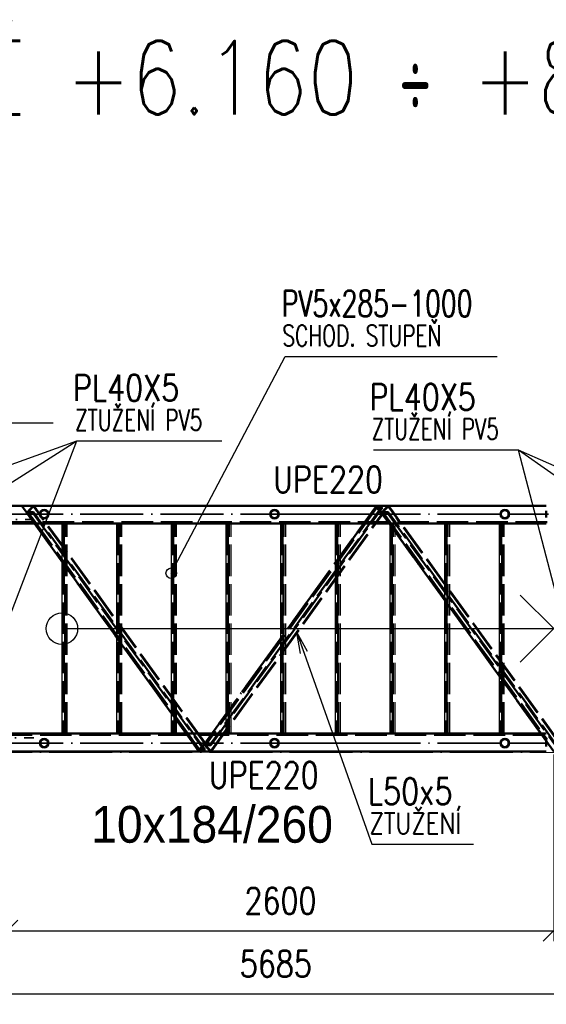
# Paper-space layout 'Layout1' of a CAD drawing. Extents: x -2 to 1033, y -36 to 596.
# Tile 54 of 89: x 371 to 421, y 369 to 463. Entities that reach past the tile are written whole.
import ezdxf

# ---------------------------------------------------------------- set-up
doc = ezdxf.new("R2010")
doc.units = 0
for name, pattern in [('ACAD_ISO02W100', [15, 12, -3]), ('ACAD_ISO04W100', [30.5, 24, -3, 0.5, -3]), ('HP_01_CER_B', [8, 5, -1, 1, -1])]:
    doc.linetypes.add(name, pattern=pattern)
doc.layers.get('0').update_dxf_attribs({"linetype": 'CONTINUOUS'})
doc.layers.get('DEFPOINTS').update_dxf_attribs({"color": 132, "linetype": 'CONTINUOUS'})
for name, color, linetype, lineweight in [('SS_1.ET-HALA_TaO-RASTR', 7, 'HP_01_CER_B', 13), ('SS_2.ET-HALA_TaO-SCHODISTE', 180, 'CONTINUOUS', 50), ('SS_2.ET-HALA_TaO-SCHODISTE-PLECH', 70, 'CONTINUOUS', 25), ('SS_2.ET-HALA_TaO-SCHODISTE-PLECH-VYZTUHA', 120, 'CONTINUOUS', 50), ('SS_2.ET-HALA_TaO-SCHODISTE-ZABRADLI', 31, 'CONTINUOUS', 35), ('SS_2.ET-HALA_TaO-SCHODISTE-ZTUZENI', 234, 'CONTINUOUS', 50), ('SS_KOTY', 3, 'CONTINUOUS', 25), ('SS_NADPIS_7', 6, 'CONTINUOUS', 70), ('SS_POPIS_PROFILU', 13, 'CONTINUOUS', 25), ('SS_SRAFY', 8, 'CONTINUOUS', 18), ('SS_TEXT35', 2, 'CONTINUOUS', 35)]:
    doc.layers.add(name, color=color, linetype=linetype, lineweight=lineweight)
doc.styles.add('ARIAL', font='arial.ttf')
doc.styles.add('ROMANS', font='romans.shx', dxfattribs={"width": 0.8})
doc.styles.add('romans.shx', font='romans.shx', dxfattribs={"height": 5})
doc.dimstyles.new('A-1_(2.5)_50AS', dxfattribs={"dimtxt": 2.5, "dimasz": 2, "dimexe": 1, "dimexo": 2, "dimgap": 0, "dimtad": 0, "dimdec": 1, "dimlfac": 50, "dimrnd": 1, "dimtxsty": 'ROMANS', "dimblk1": 'OBLIQUE', "dimblk2": 'OBLIQUE', "dimsah": 1, "dimcen": 2, "dimclrd": 256, "dimclre": 256, "dimclrt": 256, "dimadec": 1, "dimazin": 2, "dimtfac": 0.714286, "dimtdec": 1, "dimtmove": 0, "dimatfit": 3, "dimldrblk": 'OPEN', "dimfxl": 1, "dimtvp": 1.142857, "dimtfill": 1, "dimtolj": 1, "dimlwd": -1, "dimlwe": -1, "dimarcsym": 0})
pattern_1 = [(45, (452.28677, 384.79326), (-0.04490128, 0.04490128), [])]

# ---------------------------------------------------------------- blocks, each defined once
blk = doc.blocks.new('*U63')
at = {"color": 0, "linetype": 'ByBlock', "ltscale": 0.2}
blk.add_lwpolyline([(0, 0), (0, 31.2), (-2.121, 29.079), (0, 31.2), (2.121, 29.079)], dxfattribs=at)
blk.add_circle((0, 0), 1, dxfattribs=at)
blk = doc.blocks.new('_Oblique')
at = {"color": 0, "linetype": 'ByBlock', "lineweight": -2}
blk.add_line((-0.5, -0.5), (0.5, 0.5), dxfattribs=at)
blk = doc.blocks.new('*D64')
at = {"layer": 'DEFPOINTS', "color": 0, "transparency": 16777216}
for p in [(369.887, 394.593, -7871.8), (421.887, 394.593, -7835), (421.887, 375.809)]:
    blk.add_point(p, dxfattribs=at)
at = {"layer": 'SS_KOTY', "transparency": 16777216}
for p, q in [((369.887, 392.593), (369.887, 374.809)), ((421.887, 392.593), (421.887, 374.809)), ((369.887, 375.809), (421.887, 375.809))]:
    blk.add_line(p, q, dxfattribs=at)
at = {"layer": 'SS_KOTY', "transparency": 16777216, "xscale": 2, "yscale": 2, "zscale": 2, "rotation": 180}
blk.add_blockref('_Oblique', (369.887, 375.809), dxfattribs=at)
at = {"layer": 'SS_KOTY', "transparency": 16777216, "xscale": 2, "yscale": 2, "zscale": 2}
blk.add_blockref('_Oblique', (421.887, 375.809), dxfattribs=at)
at = {"layer": 'SS_KOTY', "transparency": 16777216, "insert": (395.887, 378.666), "char_height": 2.5, "attachment_point": 5, "style": 'ROMANS', "bg_fill": 3, "box_fill_scale": 1.1, "bg_fill_color": 256, "bg_fill_true_color": 13158600, "bg_fill_transparency": 0}
blk.add_mtext('\\A1;2600', dxfattribs=at)
blk = doc.blocks.new('_OPEN')
at = {"color": 0, "linetype": 'ByBlock'}
for p, q in [((-1, 0.167), (0, 0)), ((0, 0), (-1, -0.167)), ((0, 0), (-1, 0))]:
    blk.add_line(p, q, dxfattribs=at)
blk = doc.blocks.new('*D65')
at = {"layer": 'DEFPOINTS', "color": 0, "transparency": 16777216}
for p in [(421.887, 394.593, -7835), (452.287, 384.793, -7836.62), (452.287, 375.809)]:
    blk.add_point(p, dxfattribs=at)
at = {"layer": 'SS_KOTY', "transparency": 16777216}
for p, q in [((421.887, 392.593), (421.887, 374.809)), ((452.287, 382.793), (452.287, 374.809)), ((421.887, 375.809), (452.287, 375.809))]:
    blk.add_line(p, q, dxfattribs=at)
at = {"layer": 'SS_KOTY', "transparency": 16777216, "xscale": 2, "yscale": 2, "zscale": 2, "rotation": 180}
blk.add_blockref('_Oblique', (421.887, 375.809), dxfattribs=at)
at = {"layer": 'SS_KOTY', "transparency": 16777216, "xscale": 2, "yscale": 2, "zscale": 2}
blk.add_blockref('_Oblique', (452.287, 375.809), dxfattribs=at)
at = {"layer": 'SS_KOTY', "transparency": 16777216, "insert": (437.087, 378.666), "char_height": 2.5, "attachment_point": 5, "style": 'ROMANS', "bg_fill": 3, "box_fill_scale": 1.1, "bg_fill_color": 256, "bg_fill_true_color": 13158600, "bg_fill_transparency": 0}
blk.add_mtext('\\A1;1520', dxfattribs=at)
blk = doc.blocks.new('*D67')
at = {"layer": 'DEFPOINTS', "color": 0, "transparency": 16777216}
for p in [(338.587, 394.393, -7874.2), (452.287, 391.593, -7835), (452.287, 369.809)]:
    blk.add_point(p, dxfattribs=at)
at = {"layer": 'SS_KOTY', "transparency": 16777216}
for p, q in [((338.587, 392.393), (338.587, 368.809)), ((452.287, 389.593), (452.287, 368.809)), ((338.587, 369.809), (452.287, 369.809))]:
    blk.add_line(p, q, dxfattribs=at)
at = {"layer": 'SS_KOTY', "transparency": 16777216, "xscale": 2, "yscale": 2, "zscale": 2, "rotation": 180}
blk.add_blockref('_Oblique', (338.587, 369.809), dxfattribs=at)
at = {"layer": 'SS_KOTY', "transparency": 16777216, "xscale": 2, "yscale": 2, "zscale": 2}
blk.add_blockref('_Oblique', (452.287, 369.809), dxfattribs=at)
at = {"layer": 'SS_KOTY', "transparency": 16777216, "insert": (395.437, 372.666), "char_height": 2.5, "attachment_point": 5, "style": 'ROMANS', "bg_fill": 3, "box_fill_scale": 1.1, "bg_fill_color": 256, "bg_fill_true_color": 13158600, "bg_fill_transparency": 0}
blk.add_mtext('\\A1;5685', dxfattribs=at)

psp = doc.layouts.get("Layout1")

# ---------------------------------------------------------------- hatches: boundary and pattern name
at = {"layer": 'SS_SRAFY'}
h = psp.add_hatch(dxfattribs=at)
h.set_pattern_fill('ANSI31', color=5, scale=0.02, style=0)
h.set_pattern_definition(pattern_1)
h.paths.add_polyline_path([(417.2402, 415.9383, 1), (417.2402, 415.0483, 1)], flags=0)
h.paths.add_polyline_path([(417.2402, 415.8383, 1), (417.2402, 415.1483, 1)], flags=0)

# ---------------------------------------------------------------- linework, layer by layer
at = {"layer": 'SS_2.ET-HALA_TaO-SCHODISTE', "color": 1, "linetype": 'Continuous', "ltscale": 0.25}
for p, q in [((421.1802, 416.2933), (369.1803, 416.2933)), ((369.1803, 414.5933), (421.1802, 414.5933))]:
    psp.add_line(p, q, dxfattribs=at)
at = {"layer": 'SS_2.ET-HALA_TaO-SCHODISTE', "color": 3, "linetype": 'ACAD_ISO02W100', "ltscale": 0.25}
for p, q in [((421.1802, 415.1733), (421.1802, 415.8133)), ((421.2566, 414.7233), (369.2566, 414.7233))]:
    psp.add_line(p, q, dxfattribs=at)
at = {"layer": 'SS_2.ET-HALA_TaO-SCHODISTE', "color": 7, "linetype": 'ACAD_ISO04W100', "ltscale": 0.25}
psp.add_line((369.3216, 414.5933), (421.3216, 414.5933), dxfattribs=at)
at = {"layer": 'SS_2.ET-HALA_TaO-SCHODISTE-ZABRADLI', "color": 7, "linetype": 'ACAD_ISO04W100', "ltscale": 0.25}
for p, q in [((369.206, 415.4933), (408.4629, 415.4933)), ((395.5817, 415.4933), (416.98, 415.4933)), ((417.5004, 415.4933), (421.4046, 415.4933)), ((341.0868, 414.9883), (372.4302, 414.9883))]:
    psp.add_line(p, q, dxfattribs=at)
at = {"layer": 'SS_2.ET-HALA_TaO-SCHODISTE-ZABRADLI', "color": 3, "linetype": 'ACAD_ISO02W100', "ltscale": 0.25}
for p, q in [((372.9918, 415.6636), (372.9579, 415.4933)), ((372.9579, 415.4933), (372.9918, 415.323)), ((373.0882, 415.8079), (372.9918, 415.6636)), ((373.0579, 415.4933), (373.0842, 415.6253)), ((373.0842, 415.3612), (373.0579, 415.4933)), ((373.0842, 415.6253), (373.159, 415.7372)), ((373.0882, 415.8079), (373.2326, 415.9044)), ((373.159, 415.7372), (373.2709, 415.812)), ((373.4029, 415.9383), (373.2326, 415.9044)), ((373.2709, 415.812), (373.4029, 415.8383)), ((373.5732, 415.9044), (373.4029, 415.9383)), ((373.4029, 415.8383), (373.5349, 415.812)), ((373.5349, 415.812), (373.6469, 415.7372)), ((373.6093, 415.8803), (373.5732, 415.9044)), ((373.5732, 415.9044), (373.7176, 415.8079)), ((373.6469, 415.7372), (373.7216, 415.6253)), ((373.814, 415.6636), (373.7176, 415.8079)), ((373.7216, 415.6253), (373.7479, 415.4933)), ((373.7479, 415.4933), (373.7216, 415.3612)), ((373.8479, 415.4933), (373.814, 415.6636)), ((373.814, 415.323), (373.8479, 415.4933)), ((394.9104, 415.6636), (394.8766, 415.4933)), ((394.8766, 415.4933), (394.9104, 415.323)), ((395.0069, 415.8079), (394.9104, 415.6636)), ((394.9766, 415.4933), (395.0028, 415.6253)), ((395.0028, 415.3612), (394.9766, 415.4933)), ((395.0028, 415.6253), (395.0776, 415.7372)), ((395.0069, 415.8079), (395.1513, 415.9044)), ((395.0776, 415.7372), (395.1895, 415.812)), ((395.3216, 415.9383), (395.1513, 415.9044)), ((395.1895, 415.812), (395.3216, 415.8383)), ((395.4918, 415.9044), (395.3216, 415.9383)), ((395.3216, 415.8383), (395.4536, 415.812)), ((395.4536, 415.812), (395.5655, 415.7372)), ((395.4918, 415.9044), (395.6362, 415.8079)), ((395.5655, 415.7372), (395.6403, 415.6253)), ((395.7327, 415.6636), (395.6362, 415.8079)), ((395.6403, 415.6253), (395.6666, 415.4933)), ((395.6666, 415.4933), (395.6403, 415.3612)), ((395.7666, 415.4933), (395.7327, 415.6636)), ((395.7327, 415.323), (395.7666, 415.4933)), ((416.7952, 415.4933), (416.8291, 415.6636)), ((416.8291, 415.323), (416.7952, 415.4933)), ((416.8291, 415.6636), (416.9255, 415.8079)), ((416.9215, 415.6253), (416.8952, 415.4933)), ((416.8952, 415.4933), (416.9215, 415.3612)), ((416.9962, 415.7372), (416.9215, 415.6253)), ((416.9255, 415.8079), (417.0699, 415.9044)), ((417.1082, 415.812), (416.9962, 415.7372)), ((417.0699, 415.9044), (417.2402, 415.9383)), ((417.2402, 415.8383), (417.1082, 415.812)), ((417.2402, 415.9383), (417.4105, 415.9044)), ((417.3722, 415.812), (417.2402, 415.8383)), ((417.4841, 415.7372), (417.3722, 415.812)), ((417.4105, 415.9044), (417.5549, 415.8079)), ((417.5589, 415.6253), (417.4841, 415.7372)), ((417.5549, 415.8079), (417.6513, 415.6636)), ((417.5852, 415.4933), (417.5589, 415.6253)), ((417.5589, 415.3612), (417.5852, 415.4933)), ((417.6513, 415.6636), (417.6852, 415.4933)), ((417.6852, 415.4933), (417.6513, 415.323)), ((372.9918, 415.323), (373.0882, 415.1786)), ((373.159, 415.2493), (373.0842, 415.3612)), ((373.2326, 415.0821), (373.0882, 415.1786)), ((373.2709, 415.1745), (373.159, 415.2493)), ((373.2326, 415.0821), (373.4029, 415.0483)), ((373.4029, 415.1483), (373.2709, 415.1745)), ((373.5349, 415.1745), (373.4029, 415.1483)), ((373.4029, 415.0483), (373.5732, 415.0821)), ((373.6469, 415.2493), (373.5349, 415.1745)), ((373.7176, 415.1786), (373.5732, 415.0821)), ((373.7216, 415.3612), (373.6469, 415.2493)), ((373.7176, 415.1786), (373.814, 415.323)), ((394.9104, 415.323), (395.0069, 415.1786)), ((395.0776, 415.2493), (395.0028, 415.3612)), ((395.1513, 415.0821), (395.0069, 415.1786)), ((395.1895, 415.1745), (395.0776, 415.2493)), ((395.1151, 415.1063), (395.1513, 415.0821)), ((395.1513, 415.0821), (395.3216, 415.0483)), ((395.3216, 415.1483), (395.1895, 415.1745)), ((395.4536, 415.1745), (395.3216, 415.1483)), ((395.3216, 415.0483), (395.4918, 415.0821)), ((395.5655, 415.2493), (395.4536, 415.1745)), ((395.6362, 415.1786), (395.4918, 415.0821)), ((395.6403, 415.3612), (395.5655, 415.2493)), ((395.6362, 415.1786), (395.7327, 415.323)), ((416.9255, 415.1786), (416.8291, 415.323)), ((416.9215, 415.3612), (416.9962, 415.2493)), ((417.0699, 415.0821), (416.9255, 415.1786)), ((416.9962, 415.2493), (417.1082, 415.1745)), ((417.2402, 415.0483), (417.0699, 415.0821)), ((417.1082, 415.1745), (417.2402, 415.1483)), ((417.2402, 415.1483), (417.3722, 415.1745)), ((417.4105, 415.0821), (417.2402, 415.0483)), ((417.3722, 415.1745), (417.4841, 415.2493)), ((417.5549, 415.1786), (417.4105, 415.0821)), ((417.4841, 415.2493), (417.5589, 415.3612)), ((417.6513, 415.323), (417.5549, 415.1786))]:
    psp.add_line(p, q, dxfattribs=at)
at = {"layer": 'SS_2.ET-HALA_TaO-SCHODISTE-ZABRADLI', "color": 1, "linetype": 'Continuous', "ltscale": 0.25}
for radius in [0.445, 0.345]:
    psp.add_circle((417.2402, 415.4933), radius, dxfattribs=at)
at = {"layer": 'SS_2.ET-HALA_TaO-SCHODISTE-ZTUZENI', "color": 3, "linetype": 'ACAD_ISO02W100', "ltscale": 0.25}
for p, q in [((372.3483, 416.2932), (371.7367, 415.631)), ((371.7367, 415.631), (372.038, 415.2133)), ((372.3143, 415.631), (371.7367, 415.631)), ((372.4061, 416.2932), (371.8556, 415.6973)), ((371.8556, 415.6973), (372.2047, 415.2133)), ((372.3755, 415.6973), (371.8556, 415.6973)), ((372.3755, 415.6973), (372.3143, 415.631)), ((372.6044, 415.9383), (372.3483, 416.2932)), ((372.7246, 415.2133), (372.3755, 415.6973)), ((372.6622, 415.9383), (372.4061, 416.2932)), ((372.6462, 415.8803), (372.6044, 415.9383)), ((372.6946, 415.8133), (372.6462, 415.8803)), ((372.704, 415.8803), (372.6622, 415.9383)), ((372.7234, 415.7733), (372.6946, 415.8133)), ((372.7523, 415.8133), (372.704, 415.8803)), ((372.9579, 415.4482), (372.7234, 415.7733)), ((372.7812, 415.7733), (372.7523, 415.8133)), ((372.9579, 415.5283), (372.7812, 415.7733)), ((372.9634, 415.5207), (372.9579, 415.5283)), ((373.1564, 415.2532), (372.9634, 415.5207)), ((405.5594, 415.531), (404.9478, 416.1932)), ((405.5254, 416.1932), (404.9478, 416.1932)), ((405.3565, 415.8133), (405.0667, 416.127)), ((405.5866, 416.127), (405.0667, 416.127)), ((405.3934, 415.7733), (405.3565, 415.8133)), ((405.6172, 415.531), (405.3934, 415.7733)), ((406.1093, 416.2932), (405.4976, 415.631)), ((405.4976, 415.631), (405.799, 415.2133)), ((406.0753, 415.631), (405.4976, 415.631)), ((405.5866, 416.127), (405.5254, 416.1932)), ((405.6172, 415.531), (405.5594, 415.531)), ((406.1671, 416.2932), (405.6166, 415.6973)), ((406.1365, 415.6973), (405.6166, 415.6973)), ((406.1365, 415.6973), (406.0753, 415.631)), ((406.3654, 415.9383), (406.1093, 416.2932)), ((406.5133, 415.8133), (406.1671, 416.2932)), ((406.4072, 415.8803), (406.3654, 415.9383)), ((406.4555, 415.8133), (406.4072, 415.8803)), ((406.4844, 415.7733), (406.4555, 415.8133)), ((406.9172, 415.1733), (406.4844, 415.7733)), ((406.5422, 415.7733), (406.5133, 415.8133)), ((372.038, 415.2133), (372.0669, 415.1733)), ((372.0669, 415.1733), (372.1152, 415.1063)), ((372.1152, 415.1063), (372.1571, 415.0483)), ((372.2047, 415.2133), (372.2336, 415.1733)), ((372.2336, 415.1733), (372.2819, 415.1063)), ((372.2819, 415.1063), (372.3238, 415.0483)), ((372.3238, 415.0483), (372.4103, 414.9283)), ((372.7535, 415.1733), (372.7246, 415.2133)), ((372.8018, 415.1063), (372.7535, 415.1733)), ((372.8437, 415.0483), (372.8018, 415.1063)), ((372.9703, 415.4311), (372.9579, 415.4482)), ((373.2046, 415.1063), (372.9703, 415.4311)), ((373.1594, 415.249), (373.1564, 415.2532)), ((373.2624, 415.1063), (373.1594, 415.249)), ((373.2121, 415.0958), (373.2046, 415.1063)), ((373.2464, 415.0483), (373.2121, 415.0958)), ((373.2877, 415.0712), (373.2624, 415.1063)), ((373.3042, 415.0483), (373.2877, 415.0712)), ((405.799, 415.2133), (405.8279, 415.1733))]:
    psp.add_line(p, q, dxfattribs=at)
at = {"layer": 'SS_POPIS_PROFILU', "color": 0, "linetype": 'ByBlock'}
for p, q in [((397.8033, 402.2153, -7857.4052), (397.4519, 404.2122, -7857.4052)), ((397.4519, 404.2122, -7857.4052), (398.432, 402.4372, -7857.4052)), ((397.4519, 404.2122, -7857.4052), (398.1177, 402.3262, -7857.4052))]:
    psp.add_line(p, q, dxfattribs=at)
at = {"layer": 'SS_POPIS_PROFILU', "color": 13}
for points in [[(385.4868, 409.8692), (396.3341, 430.5107), (416.5008, 430.5107)], [(359.5571, 414.5933), (363.1201, 424.2026), (374.2535, 424.2026)], [(341.2868, 409.7933), (376.5182, 422.4769), (390.3182, 422.4769)], [(355.4868, 409.0842), (376.5182, 422.4769), (390.3182, 422.4769)], [(369.6868, 404.5933), (376.5182, 422.4769), (390.3182, 422.4769)], [(450.2868, 407.6155), (418.5297, 421.6021), (404.7297, 421.6021)], [(422.0868, 407.9852), (418.5297, 421.6021), (404.7297, 421.6021)], [(436.9868, 408.6227), (418.5297, 421.6021), (404.7297, 421.6021)]]:
    psp.add_lwpolyline(points, dxfattribs=at)
at = {"layer": 'SS_POPIS_PROFILU', "color": 0, "linetype": 'ByBlock', "lineweight": -2}
psp.add_circle((385.4868, 409.8692, -7860.76), 0.5, dxfattribs=at)

# ---------------------------------------------------------------- block references
at = {"layer": 'SS_2.ET-HALA_TaO-SCHODISTE-PLECH', "color": 7, "ltscale": 0.25, "xscale": 1.5, "yscale": 1.5, "zscale": 1.5, "rotation": 270}
psp.add_blockref('*U63', (375.0868, 404.5933, -7868.12), dxfattribs=at)

# ---------------------------------------------------------------- texts
at = {"layer": 'SS_NADPIS_7', "color": 6, "style": 'romans.shx', "width": 0.8}
psp.add_text('SCHODIŠTĚ +6.160 ÷ +8.000 m', height=7, dxfattribs=at).set_placement((331.0376, 453.5795))
at = {"layer": 'SS_POPIS_PROFILU', "color": 13, "style": 'romans.shx'}
for s, height, width, p in [('PV5x285-1000', 2.5, 0.7, (396.0042, 434.3107)), ('SCHOD. STUPEŇ', 2, 0.7, (396.0702, 431.5107)), ('PL40X5', 2.5, 0.8, (376.141, 426.2769)), ('PL40X5', 2.5, 0.8, (376.141, 426.2769)), ('PL40X5', 2.5, 0.8, (376.141, 426.2769)), ('PL40X5', 2.5, 0.8, (404.3526, 425.4021)), ('PL40X5', 2.5, 0.8, (404.3526, 425.4021)), ('PL40X5', 2.5, 0.8, (404.3526, 425.4021)), ('ZTUŽENÍ PV5', 2, 0.7, (376.3333, 423.4769)), ('ZTUŽENÍ PV5', 2, 0.7, (376.3333, 423.4769)), ('ZTUŽENÍ PV5', 2, 0.7, (376.3333, 423.4769)), ('ZTUŽENÍ PV5', 2, 0.7, (404.5448, 422.6021)), ('ZTUŽENÍ PV5', 2, 0.7, (404.5448, 422.6021)), ('ZTUŽENÍ PV5', 2, 0.7, (404.5448, 422.6021)), ('UPE220', 2.5, 0.8, (395.1832, 417.5503))]:
    psp.add_text(s, height=height, dxfattribs=dict(at, width=width)).set_placement(p)

# ---------------------------------------------------------------- dimensions: what is measured, and where the dimension line sits
at = {"layer": 'SS_KOTY'}
dim = psp.add_linear_dim(base=(421.8868, 375.8087), p1=(369.8868, 394.5933, -7871.8), p2=(421.8868, 394.5933, -7835), dimstyle='A-1_(2.5)_50AS', dxfattribs=at)
dim.commit()
dim.dimension.update_dxf_attribs({"geometry": '*D64', "text_midpoint": (395.8868, 378.6658)})

# ---------------------------------------------------------------- next in the draw order: dimensions: what is measured, and where the dimension line sits
dim = psp.add_linear_dim(base=(452.2868, 375.8087), p1=(421.8868, 394.5933, -7835), p2=(452.2868, 384.7933, -7836.62), dimstyle='A-1_(2.5)_50AS', override={"dimtmove": 1}, dxfattribs=at)
dim.commit()
dim.dimension.update_dxf_attribs({"geometry": '*D65', "text_midpoint": (437.0868, 378.6658)})

# ---------------------------------------------------------------- next in the draw order: dimensions: what is measured, and where the dimension line sits
dim = psp.add_linear_dim(base=(452.2868, 369.8087), p1=(338.5868, 394.3933, -7874.2), p2=(452.2868, 391.5933, -7835), dimstyle='A-1_(2.5)_50AS', dxfattribs=at)
dim.commit()
dim.dimension.update_dxf_attribs({"geometry": '*D67', "text_midpoint": (395.4368, 372.6658)})

# ---------------------------------------------------------------- next in the draw order: hatches: boundary and pattern name
at = {"layer": 'SS_SRAFY'}
h = psp.add_hatch(dxfattribs=at)
h.set_pattern_fill('ANSI31', color=5, scale=0.02, style=0)
h.set_pattern_definition(pattern_1)
h.paths.add_polyline_path([(417.2402, 394.1383, 1), (417.2402, 393.2483, 1)], flags=0)
h.paths.add_polyline_path([(417.2402, 394.0383, 1), (417.2402, 393.3483, 1)], flags=0)

# ---------------------------------------------------------------- next in the draw order: linework, layer by layer
at = {"layer": 'SS_1.ET-HALA_TaO-RASTR', "linetype": 'ACAD_ISO04W100', "ltscale": 0.25}
psp.add_line((320.4965, 392.7933), (474.1595, 392.7933), dxfattribs=at)
at = {"layer": 'SS_2.ET-HALA_TaO-SCHODISTE', "color": 1, "linetype": 'Continuous', "ltscale": 0.25}
for p, q in [((421.1802, 394.5933), (369.1803, 394.5933)), ((369.1803, 392.8933), (421.1802, 392.8933))]:
    psp.add_line(p, q, dxfattribs=at)
at = {"layer": 'SS_2.ET-HALA_TaO-SCHODISTE', "color": 3, "linetype": 'ACAD_ISO02W100', "ltscale": 0.25}
for p, q in [((369.2566, 394.4633), (421.2566, 394.4633)), ((421.1802, 393.3733), (421.1802, 394.0133))]:
    psp.add_line(p, q, dxfattribs=at)
at = {"layer": 'SS_2.ET-HALA_TaO-SCHODISTE', "color": 7, "linetype": 'ACAD_ISO04W100', "ltscale": 0.25}
psp.add_line((369.3216, 394.5933), (421.3216, 394.5933), dxfattribs=at)
at = {"layer": 'SS_2.ET-HALA_TaO-SCHODISTE-PLECH', "color": 1, "linetype": 'Continuous', "ltscale": 0.25}
for p, q in [((375.0868, 414.5933), (375.0868, 394.5933)), ((380.2868, 414.5933), (380.2868, 394.5933)), ((385.4868, 414.5933), (385.4868, 394.5933)), ((390.6868, 414.5933), (390.6868, 394.5933)), ((395.8868, 414.5933), (395.8868, 394.5933)), ((401.0868, 414.5933), (401.0868, 394.5933)), ((406.2868, 414.5933), (406.2868, 394.5933)), ((411.4868, 414.5933), (411.4868, 394.5933)), ((416.6868, 414.5933), (416.6868, 394.5933))]:
    psp.add_line(p, q, dxfattribs=at)
at = {"layer": 'SS_2.ET-HALA_TaO-SCHODISTE-PLECH', "color": 3, "linetype": 'ACAD_ISO02W100', "ltscale": 0.25}
for p, q in [((375.5868, 394.5933), (375.5868, 414.5933)), ((380.7868, 394.5933), (380.7868, 414.5933)), ((385.9868, 394.5933), (385.9868, 414.5933)), ((391.1868, 394.5933), (391.1868, 414.5933)), ((396.3868, 394.5933), (396.3868, 414.5933)), ((401.5868, 394.5933), (401.5868, 414.5933)), ((406.7868, 394.5933), (406.7868, 414.5933)), ((411.9868, 394.5933), (411.9868, 414.5933)), ((417.1868, 394.5933), (417.1868, 414.5933))]:
    psp.add_line(p, q, dxfattribs=at)
at = {"layer": 'SS_2.ET-HALA_TaO-SCHODISTE-PLECH-VYZTUHA', "color": 3, "linetype": 'ACAD_ISO02W100', "ltscale": 0.25}
for p, q in [((375.2868, 414.5933), (375.2868, 394.5933)), ((375.3868, 394.5933), (375.3868, 414.5933)), ((380.4868, 414.5933), (380.4868, 394.5933)), ((380.5868, 394.5933), (380.5868, 414.5933)), ((385.6868, 414.5933), (385.6868, 394.5933)), ((385.7868, 394.5933), (385.7868, 414.5933)), ((390.8868, 414.5933), (390.8868, 394.5933)), ((390.9868, 394.5933), (390.9868, 414.5933)), ((396.0868, 414.5933), (396.0868, 394.5933)), ((396.1868, 394.5933), (396.1868, 414.5933)), ((401.2868, 414.5933), (401.2868, 394.5933)), ((401.3868, 394.5933), (401.3868, 414.5933)), ((406.4868, 414.5933), (406.4868, 394.5933)), ((406.5868, 394.5933), (406.5868, 414.5933)), ((411.6868, 414.5933), (411.6868, 394.5933)), ((411.7868, 394.5933), (411.7868, 414.5933)), ((416.8868, 414.5933), (416.8868, 394.5933)), ((416.9868, 394.5933), (416.9868, 414.5933))]:
    psp.add_line(p, q, dxfattribs=at)
at = {"layer": 'SS_2.ET-HALA_TaO-SCHODISTE-ZABRADLI', "color": 7, "linetype": 'ACAD_ISO04W100', "ltscale": 0.25}
for p, q in [((340.9868, 394.1983), (372.4302, 394.1983)), ((369.206, 393.6933), (408.4629, 393.6933)), ((395.5817, 393.6933), (416.98, 393.6933)), ((417.5004, 393.6933), (421.4046, 393.6933))]:
    psp.add_line(p, q, dxfattribs=at)
at = {"layer": 'SS_2.ET-HALA_TaO-SCHODISTE-ZABRADLI', "color": 3, "linetype": 'ACAD_ISO02W100', "ltscale": 0.25}
for p, q in [((373.0882, 394.0079), (372.9918, 393.8636)), ((373.0842, 393.8253), (373.159, 393.9372)), ((373.0882, 394.0079), (373.2326, 394.1044)), ((373.159, 393.9372), (373.2709, 394.012)), ((373.4029, 394.1383), (373.2326, 394.1044)), ((373.2709, 394.012), (373.4029, 394.0383)), ((373.5732, 394.1044), (373.4029, 394.1383)), ((373.4029, 394.0383), (373.5349, 394.012)), ((373.5349, 394.012), (373.6469, 393.9372)), ((373.5732, 394.1044), (373.7176, 394.0079)), ((373.6469, 393.9372), (373.7216, 393.8253)), ((373.814, 393.8636), (373.7176, 394.0079)), ((395.0069, 394.0079), (394.9104, 393.8636)), ((395.0028, 393.8253), (395.0776, 393.9372)), ((395.0069, 394.0079), (395.1513, 394.1044)), ((395.0776, 393.9372), (395.1895, 394.012)), ((395.3216, 394.1383), (395.1513, 394.1044)), ((395.1895, 394.012), (395.3216, 394.0383)), ((395.4918, 394.1044), (395.3216, 394.1383)), ((395.3216, 394.0383), (395.4536, 394.012)), ((395.4536, 394.012), (395.5655, 393.9372)), ((395.4918, 394.1044), (395.6362, 394.0079)), ((395.5655, 393.9372), (395.6403, 393.8253)), ((395.7327, 393.8636), (395.6362, 394.0079)), ((416.8291, 393.8636), (416.9255, 394.0079)), ((416.9962, 393.9372), (416.9215, 393.8253)), ((416.9255, 394.0079), (417.0699, 394.1044)), ((417.1082, 394.012), (416.9962, 393.9372)), ((417.0699, 394.1044), (417.2402, 394.1383)), ((417.2402, 394.0383), (417.1082, 394.012)), ((417.2402, 394.1383), (417.4105, 394.1044)), ((417.3722, 394.012), (417.2402, 394.0383)), ((417.4841, 393.9372), (417.3722, 394.012)), ((417.4105, 394.1044), (417.5549, 394.0079)), ((417.5589, 393.8253), (417.4841, 393.9372)), ((417.5549, 394.0079), (417.6513, 393.8636)), ((372.9918, 393.8636), (372.9579, 393.6933)), ((372.9579, 393.6933), (372.9918, 393.523)), ((372.9918, 393.523), (373.0882, 393.3786)), ((373.0579, 393.6933), (373.0842, 393.8253)), ((373.0842, 393.5612), (373.0579, 393.6933)), ((373.159, 393.4493), (373.0842, 393.5612)), ((373.2326, 393.2821), (373.0882, 393.3786)), ((373.2709, 393.3745), (373.159, 393.4493)), ((373.2326, 393.2821), (373.4029, 393.2483)), ((373.4029, 393.3483), (373.2709, 393.3745)), ((373.5349, 393.3745), (373.4029, 393.3483)), ((373.4029, 393.2483), (373.5732, 393.2821)), ((373.6469, 393.4493), (373.5349, 393.3745)), ((373.7176, 393.3786), (373.5732, 393.2821)), ((373.7216, 393.5612), (373.6469, 393.4493)), ((373.7176, 393.3786), (373.814, 393.523)), ((373.7216, 393.8253), (373.7479, 393.6933)), ((373.7479, 393.6933), (373.7216, 393.5612)), ((373.8479, 393.6933), (373.814, 393.8636)), ((373.814, 393.523), (373.8479, 393.6933)), ((394.9104, 393.8636), (394.8766, 393.6933)), ((394.8766, 393.6933), (394.9104, 393.523)), ((394.9104, 393.523), (395.0069, 393.3786)), ((394.9766, 393.6933), (395.0028, 393.8253)), ((395.0028, 393.5612), (394.9766, 393.6933)), ((395.0776, 393.4493), (395.0028, 393.5612)), ((395.1513, 393.2821), (395.0069, 393.3786)), ((395.1895, 393.3745), (395.0776, 393.4493)), ((395.1513, 393.2821), (395.3216, 393.2483)), ((395.3216, 393.3483), (395.1895, 393.3745)), ((395.4536, 393.3745), (395.3216, 393.3483)), ((395.3216, 393.2483), (395.4918, 393.2821)), ((395.5655, 393.4493), (395.4536, 393.3745)), ((395.6362, 393.3786), (395.4918, 393.2821)), ((395.6403, 393.5612), (395.5655, 393.4493)), ((395.6362, 393.3786), (395.7327, 393.523)), ((395.6403, 393.8253), (395.6666, 393.6933)), ((395.6666, 393.6933), (395.6403, 393.5612)), ((395.7666, 393.6933), (395.7327, 393.8636)), ((395.7327, 393.523), (395.7666, 393.6933)), ((416.7952, 393.6933), (416.8291, 393.8636)), ((416.8291, 393.523), (416.7952, 393.6933)), ((416.9255, 393.3786), (416.8291, 393.523)), ((416.9215, 393.8253), (416.8952, 393.6933)), ((416.8952, 393.6933), (416.9215, 393.5612)), ((416.9215, 393.5612), (416.9962, 393.4493)), ((417.0699, 393.2821), (416.9255, 393.3786)), ((416.9962, 393.4493), (417.1082, 393.3745)), ((417.2402, 393.2483), (417.0699, 393.2821)), ((417.1082, 393.3745), (417.2402, 393.3483)), ((417.2402, 393.3483), (417.3722, 393.3745)), ((417.4105, 393.2821), (417.2402, 393.2483)), ((417.3722, 393.3745), (417.4841, 393.4493)), ((417.5549, 393.3786), (417.4105, 393.2821)), ((417.4841, 393.4493), (417.5589, 393.5612)), ((417.6513, 393.523), (417.5549, 393.3786)), ((417.5852, 393.6933), (417.5589, 393.8253)), ((417.5589, 393.5612), (417.5852, 393.6933)), ((417.6513, 393.8636), (417.6852, 393.6933)), ((417.6852, 393.6933), (417.6513, 393.523))]:
    psp.add_line(p, q, dxfattribs=at)
at = {"layer": 'SS_2.ET-HALA_TaO-SCHODISTE-ZABRADLI', "color": 1, "linetype": 'Continuous', "ltscale": 0.25}
for radius in [0.445, 0.345]:
    psp.add_circle((417.2402, 393.6933), radius, dxfattribs=at)
at = {"layer": 'SS_2.ET-HALA_TaO-SCHODISTE-ZTUZENI', "color": 7, "linetype": 'ACAD_ISO04W100', "ltscale": 0.25}
for p, q in [((388.1394, 392.8933), (371.2589, 416.2933)), ((388.1394, 392.8933), (405.0199, 416.2933)), ((421.9004, 392.8933), (405.0199, 416.2933))]:
    psp.add_line(p, q, dxfattribs=at)
at = {"layer": 'SS_2.ET-HALA_TaO-SCHODISTE-ZTUZENI', "color": 3, "linetype": 'ACAD_ISO02W100', "ltscale": 0.25}
for p, q in [((372.3143, 415.631), (388.645, 392.9933)), ((405.0667, 416.127), (388.7361, 393.4893)), ((404.9478, 416.1932), (388.9474, 394.0133)), ((405.5254, 416.1932), (389.1948, 393.5555)), ((389.2288, 392.8933), (405.5594, 415.531)), ((389.256, 393.4893), (405.5866, 416.127)), ((389.2866, 392.8933), (405.6172, 415.531)), ((405.6166, 415.6973), (421.2566, 394.0169)), ((406.0753, 415.631), (422.4781, 392.8933)), ((422.5392, 392.9595), (406.1365, 415.6973)), ((422.5698, 393.5555), (406.5422, 415.7733)), ((372.1571, 415.0483), (388.0673, 392.9933)), ((372.4103, 414.9283), (387.0798, 394.5933)), ((388.7061, 393.0595), (372.8437, 415.0483)), ((388.6789, 393.6555), (373.2464, 415.0483)), ((388.7367, 393.6555), (373.3042, 415.0483)), ((405.8279, 415.1733), (421.2292, 393.8237)), ((422.512, 393.5555), (406.9172, 415.1733)), ((387.0798, 394.5933), (387.1736, 394.4633)), ((387.1736, 394.4633), (387.408, 394.1383)), ((387.408, 394.1383), (387.4498, 394.0803)), ((387.4498, 394.0803), (387.4982, 394.0133)), ((387.4982, 394.0133), (387.527, 393.9733)), ((387.527, 393.9733), (387.931, 393.4133)), ((388.9185, 393.9733), (388.6172, 393.5555)), ((388.9474, 394.0133), (388.9185, 393.9733)), ((387.931, 393.4133), (387.9599, 393.3733)), ((387.9599, 393.3733), (388.0082, 393.3063)), ((388.0082, 393.3063), (388.05, 393.2483)), ((388.05, 393.2483), (388.1862, 393.0595)), ((388.0673, 392.9933), (388.6789, 393.6555)), ((388.645, 392.9933), (388.0673, 392.9933)), ((388.1862, 393.0595), (388.7367, 393.6555)), ((388.1862, 393.0595), (388.7061, 393.0595)), ((388.6172, 393.5555), (389.2288, 392.8933)), ((388.6172, 393.5555), (389.1948, 393.5555)), ((388.645, 392.9933), (388.7061, 393.0595)), ((388.6789, 393.6555), (388.7367, 393.6555)), ((388.7361, 393.4893), (389.2866, 392.8933)), ((388.7361, 393.4893), (389.256, 393.4893)), ((389.1948, 393.5555), (389.256, 393.4893))]:
    psp.add_line(p, q, dxfattribs=at)
at = {"layer": 'SS_POPIS_PROFILU', "color": 13}
psp.add_lwpolyline([(397.4519, 404.2122), (404.5675, 384.056), (414.2437, 384.056)], dxfattribs=at)

# ---------------------------------------------------------------- next in the draw order: texts
at = {"layer": 'SS_POPIS_PROFILU', "color": 13, "style": 'romans.shx', "width": 0.8}
for s, height, p in [('UPE220', 2.5, (389.0642, 389.3933)), ('L50x5', 2.5, (404.1904, 387.856)), ('ZTUŽENÍ', 2, (404.3562, 385.056))]:
    psp.add_text(s, height=height, dxfattribs=at).set_placement(p)
at = {"layer": 'SS_TEXT35', "color": 2, "style": 'ARIAL', "width": 0.9}
psp.add_text('10x184/260', height=3.5, dxfattribs=at).set_placement((377.8777, 384.2001))

doc.saveas('drawing.dxf')
